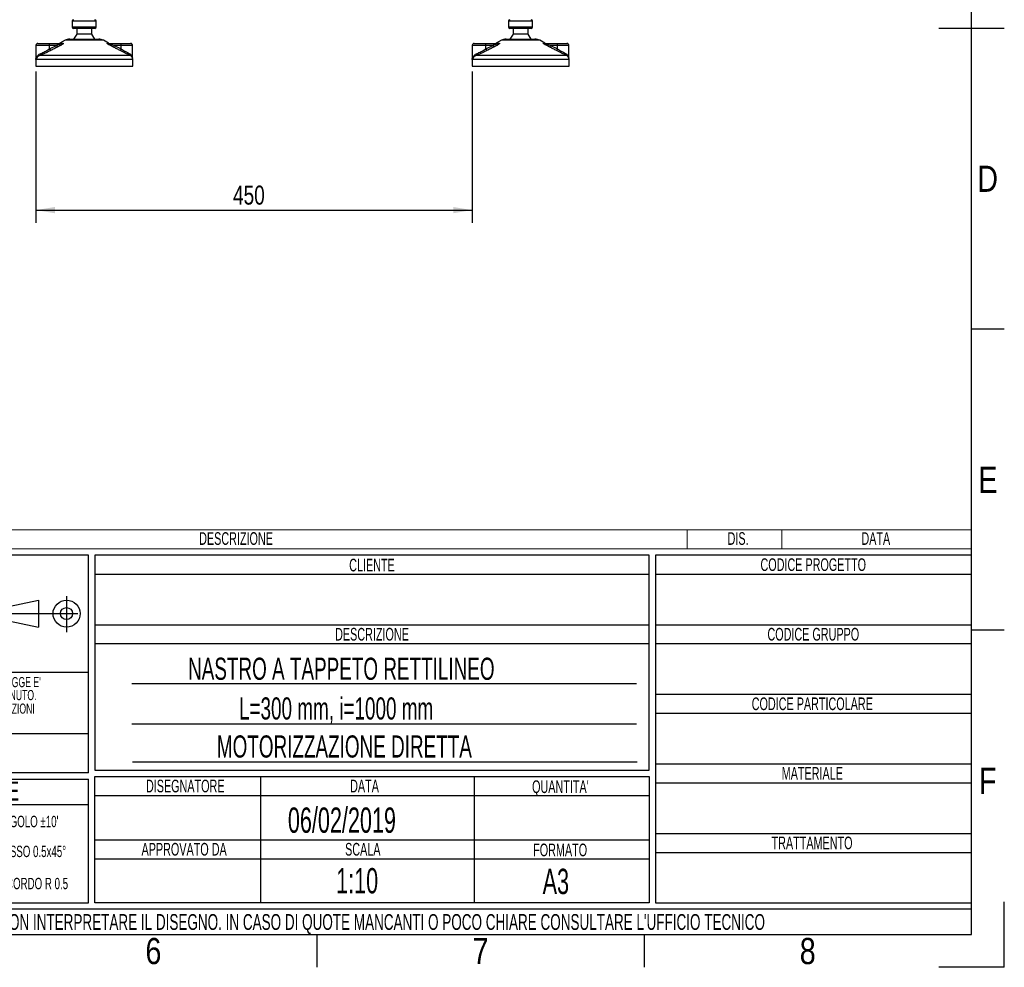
# Model space of a CAD drawing. Header units: millimetres. Extents: x 0 to 420, y 0 to 297.
# Tile 36 of 63: x 264 to 420, y 0 to 150. Entities that reach past the tile are written whole.
import ezdxf
from ezdxf.enums import TextEntityAlignment as Align

# ---------------------------------------------------------------- set-up
doc = ezdxf.new("R2010")
doc.units = ezdxf.units.MM
doc.linetypes.add('CENTERX2', pattern=[20.32, 12.7, -2.54, 2.54, -2.54])
doc.layers.add('CARTIGLIO', color=140, linetype='Continuous')
doc.layers.add('QUOTE', color=174, linetype='Continuous')
doc.styles.add('SLDTEXTSTYLE0', font='TXT', dxfattribs={"width": 0.638298})
doc.styles.add('SLDTEXTSTYLE1', font='TXT', dxfattribs={"width": 0.675})
doc.styles.add('SLDTEXTSTYLE2', font='TXT', dxfattribs={"width": 0.821468})
doc.styles.add('SLDTEXTSTYLE3', font='TXT', dxfattribs={"width": 0.75})
doc.dimstyles.new('SLDDIMSTYLE0', dxfattribs={"dimtxt": 3, "dimasz": 3, "dimexe": 0, "dimexo": 0.0625, "dimgap": 0.75, "dimtad": 1, "dimdec": 0, "dimlfac": 6.521243, "dimrnd": 1e-09, "dimzin": 12, "dimdsep": 46, "dimtxsty": 'SLDTEXTSTYLE3', "dimsah": 1, "dimcen": 0.09, "dimadec": 0, "dimazin": 3, "dimtfac": 1, "dimtdec": 3, "dimtofl": 0, "dimtmove": 0, "dimatfit": 3, "dimfxl": 0, "dimfrac": 2, "dimtolj": 1, "dimtzin": 12, "dimarcsym": 0})

# ---------------------------------------------------------------- blocks, each defined once
blk = doc.blocks.new('SW_NOTE_0')
at = {"layer": 'CARTIGLIO', "color": 0, "insert": (7.53, 2.58), "char_height": 2, "attachment_point": 2, "style": 'SLDTEXTSTYLE0'}
blk.add_mtext('TRATTAMENTO', dxfattribs=at)
blk = doc.blocks.new('SW_NOTE_0_1')
at = {"layer": 'CARTIGLIO', "color": 0, "insert": (85.41, 3.22), "char_height": 2.5, "attachment_point": 2, "style": 'SLDTEXTSTYLE0'}
blk.add_mtext("ATTENZIONE: NON INTERPRETARE IL DISEGNO. IN CASO DI QUOTE MANCANTI O POCO CHIARE CONSULTARE L'UFFICIO TECNICO", dxfattribs=at)
blk = doc.blocks.new('SW_NOTE_0_2')
at = {"layer": 'CARTIGLIO', "color": 0, "insert": (3.51, 2.58), "char_height": 2, "attachment_point": 2, "style": 'SLDTEXTSTYLE0'}
blk.add_mtext('SCALA', dxfattribs=at)
blk = doc.blocks.new('SW_NOTE_0_3')
at = {"layer": 'CARTIGLIO', "color": 0, "insert": (8.67, 2.58), "char_height": 2, "attachment_point": 2, "style": 'SLDTEXTSTYLE0'}
blk.add_mtext('APPROVATO DA', dxfattribs=at)
blk = doc.blocks.new('SW_NOTE_0_4')
at = {"layer": 'CARTIGLIO', "color": 0, "insert": (5.4, 2.58), "char_height": 2, "attachment_point": 2, "style": 'SLDTEXTSTYLE0'}
blk.add_mtext('FORMATO', dxfattribs=at)
blk = doc.blocks.new('SW_NOTE_0_5')
at = {"layer": 'CARTIGLIO', "color": 0, "insert": (7.61, 2.58), "char_height": 2, "attachment_point": 2, "style": 'SLDTEXTSTYLE0'}
blk.add_mtext('DISEGNATORE', dxfattribs=at)
blk = doc.blocks.new('SW_NOTE_0_6')
at = {"layer": 'CARTIGLIO', "color": 0, "insert": (2.85, 2.58), "char_height": 2, "attachment_point": 2, "style": 'SLDTEXTSTYLE0'}
blk.add_mtext('DATA', dxfattribs=at)
blk = doc.blocks.new('SW_NOTE_0_7')
at = {"layer": 'CARTIGLIO', "color": 0, "insert": (5.56, 2.58), "char_height": 2, "attachment_point": 2, "style": 'SLDTEXTSTYLE0'}
blk.add_mtext("QUANTITA'", dxfattribs=at)
blk = doc.blocks.new('SW_NOTE_0_8')
at = {"layer": 'CARTIGLIO', "color": 0, "insert": (7.1, 2.58), "char_height": 2, "attachment_point": 2, "style": 'SLDTEXTSTYLE0'}
blk.add_mtext('DESCRIZIONE', dxfattribs=at)
blk = doc.blocks.new('SW_NOTE_0_9')
at = {"layer": 'CARTIGLIO', "color": 0, "insert": (4.23, 2.58), "char_height": 2, "attachment_point": 2, "style": 'SLDTEXTSTYLE0'}
blk.add_mtext('CLIENTE', dxfattribs=at)
blk = doc.blocks.new('SW_NOTE_0_10')
at = {"layer": 'CARTIGLIO', "color": 0, "insert": (5.69, 2.58), "char_height": 2, "attachment_point": 2, "style": 'SLDTEXTSTYLE0'}
blk.add_mtext('MATERIALE', dxfattribs=at)
blk = doc.blocks.new('SW_NOTE_0_11')
at = {"layer": 'CARTIGLIO', "color": 0, "insert": (12.15, 2.58), "char_height": 2, "attachment_point": 2, "style": 'SLDTEXTSTYLE0'}
blk.add_mtext('CODICE PARTICOLARE', dxfattribs=at)
blk = doc.blocks.new('SW_NOTE_0_12')
at = {"layer": 'CARTIGLIO', "color": 0, "insert": (9.55, 2.58), "char_height": 2, "attachment_point": 2, "style": 'SLDTEXTSTYLE0'}
blk.add_mtext('CODICE GRUPPO', dxfattribs=at)
blk = doc.blocks.new('SW_NOTE_0_13')
at = {"layer": 'CARTIGLIO', "color": 0, "insert": (10.69, 2.58), "char_height": 2, "attachment_point": 2, "style": 'SLDTEXTSTYLE0'}
blk.add_mtext('CODICE PROGETTO', dxfattribs=at)
blk = doc.blocks.new('SW_NOTE_0_14')
at = {"layer": 'CARTIGLIO', "color": 0, "insert": (6.68, 2.32), "char_height": 1.8, "attachment_point": 2, "style": 'SLDTEXTSTYLE0'}
blk.add_mtext("ANGOLO ±10'", dxfattribs=at)
blk = doc.blocks.new('SW_NOTE_0_15')
at = {"layer": 'CARTIGLIO', "color": 0, "insert": (23.94, 3.87), "char_height": 3, "attachment_point": 2, "style": 'SLDTEXTSTYLE0'}
blk.add_mtext('TOLLERANZE DI LAVORAZIONE', dxfattribs=at)
blk = doc.blocks.new('SW_NOTE_0_16')
at = {"layer": 'CARTIGLIO', "color": 0, "insert": (21.07, 5.8), "char_height": 4.5, "attachment_point": 2, "style": 'SLDTEXTSTYLE1'}
blk.add_mtext('CONFIDENZIALE', dxfattribs=at)
blk = doc.blocks.new('SW_NOTE_0_17')
at = {"layer": 'CARTIGLIO', "color": 0, "insert": (28.04, 2.06), "char_height": 1.6, "attachment_point": 2, "style": 'SLDTEXTSTYLE0'}
blk.add_mtext('DISEGNO ESEGUITO CON CAD NON SONO AMMESSE VARIAZIONI', dxfattribs=at)
blk = doc.blocks.new('SW_NOTE_0_18')
at = {"layer": 'CARTIGLIO', "color": 0, "insert": (27.34, 2.06), "char_height": 1.6, "attachment_point": 2, "style": 'SLDTEXTSTYLE0'}
blk.add_mtext('VIETATO RIPRODURRE O COMUNICARNE A TERZI IL CONTENUTO.', dxfattribs=at)
blk = doc.blocks.new('SW_NOTE_0_19')
at = {"layer": 'CARTIGLIO', "color": 0, "insert": (7.59, 2.32), "char_height": 1.8, "attachment_point": 2, "style": 'SLDTEXTSTYLE0'}
blk.add_mtext('SMUSSO 0.5x45°', dxfattribs=at)
blk = doc.blocks.new('SW_NOTE_0_21')
at = {"layer": 'CARTIGLIO', "color": 0, "char_height": 1.6, "attachment_point": 2, "style": 'SLDTEXTSTYLE0'}
for s, insert in [("DISEGNO DI PROPRIETA'", (10.28, 2.06)), ('ALUSIC srl', (25.45, 2.06)), (". A TERMINI DI LEGGE E'", (39.41, 2.06))]:
    blk.add_mtext(s, dxfattribs=dict(at, insert=insert))
blk = doc.blocks.new('SW_NOTE_0_22')
at = {"layer": 'CARTIGLIO', "color": 0, "insert": (8.57, 2.32), "char_height": 1.8, "attachment_point": 2, "style": 'SLDTEXTSTYLE0'}
blk.add_mtext('RACCORDO R 0.5', dxfattribs=at)
blk = doc.blocks.new('SW_NOTE_0_28')
at = {"layer": 'CARTIGLIO', "color": 0, "insert": (2.85, 2.58), "char_height": 2, "attachment_point": 2, "style": 'SLDTEXTSTYLE0'}
blk.add_mtext('DATA', dxfattribs=at)
blk = doc.blocks.new('SW_NOTE_0_29')
at = {"layer": 'CARTIGLIO', "color": 0, "insert": (7.1, 2.58), "char_height": 2, "attachment_point": 2, "style": 'SLDTEXTSTYLE0'}
blk.add_mtext('DESCRIZIONE', dxfattribs=at)
blk = doc.blocks.new('SW_NOTE_0_30')
at = {"layer": 'CARTIGLIO', "color": 0, "insert": (1.97, 2.58), "char_height": 2, "attachment_point": 2, "style": 'SLDTEXTSTYLE0'}
blk.add_mtext('DIS.', dxfattribs=at)
blk = doc.blocks.new('Cartiglio ALUSIC')
at = {"color": 161, "linetype": 'Continuous', "lineweight": 18}
for p, q in [((113.97, 154), (313.62, 154)), ((268.62, 154), (268.62, 151)), ((283.62, 154), (283.62, 151)), ((313.62, 151), (313.62, 154)), ((113.97, 151), (313.62, 151))]:
    blk.add_line(p, q, dxfattribs=at)
at = {"layer": 'CARTIGLIO'}
for p, q in [((173.97, 150), (113.97, 150)), ((173.97, 115.55), (173.97, 150)), ((262.62, 150), (174.97, 150)), ((174.97, 150), (174.97, 116)), ((262.62, 116), (262.62, 150)), ((313.62, 150), (263.62, 150)), ((263.62, 150), (263.62, 95)), ((313.62, 95), (313.62, 150)), ((174.97, 147), (262.62, 147)), ((263.62, 147), (313.62, 147)), ((160.56, 141.71), (166.06, 142.89)), ((166.06, 142.89), (166.06, 138.61)), ((160.56, 139.79), (166.06, 138.61)), ((174.97, 139), (262.62, 139)), ((263.62, 139), (313.62, 139)), ((174.97, 136), (262.62, 136)), ((263.62, 136), (313.62, 136)), ((113.97, 131.5), (173.97, 131.5)), ((260.62, 129.67), (180.8, 129.67)), ((263.62, 128), (313.62, 128)), ((263.62, 125), (313.62, 125)), ((180.8, 123.31), (260.62, 123.31)), ((173.97, 121.76), (113.97, 121.76)), ((180.92, 117.32), (260.74, 117.32)), ((263.62, 117), (313.62, 117)), ((173.97, 115.55), (113.97, 115.55)), ((174.97, 116), (262.62, 116)), ((113.97, 114.55), (173.97, 114.55)), ((173.97, 95), (173.97, 114.55)), ((174.97, 115), (262.62, 115)), ((174.97, 95), (174.97, 115)), ((201.14, 115), (201.14, 95)), ((234.97, 115), (234.97, 95)), ((262.62, 115), (262.62, 95)), ((263.62, 114), (313.62, 114)), ((174.97, 112), (262.62, 112)), ((173.96, 110.49), (113.96, 110.49)), ((263.62, 106), (313.62, 106)), ((174.97, 105), (262.62, 105)), ((263.62, 103), (313.62, 103)), ((174.97, 102), (262.62, 102)), ((113.97, 95), (173.97, 95)), ((262.62, 95), (174.97, 95)), ((263.62, 95), (313.62, 95)), ((313.62, 94), (113.97, 94)), ((313.62, 90), (313.62, 94)), ((113.97, 90), (313.62, 90))]:
    blk.add_line(p, q, dxfattribs=at)
at = {"layer": 'CARTIGLIO', "linetype": 'CENTERX2'}
for p, q in [((170.49, 143.5), (170.49, 137.84)), ((159.56, 140.75), (173.38, 140.75))]:
    blk.add_line(p, q, dxfattribs=at)
at = {"layer": 'CARTIGLIO', "linetype": 'Continuous'}
blk.add_line((113.97, 90), (313.62, 90), dxfattribs=at)
at = {"layer": 'CARTIGLIO'}
for radius in [2.14, 0.957]:
    blk.add_circle((170.49, 140.75), radius, dxfattribs=at)
at = {"layer": 'CARTIGLIO', "color": 140}
for name, p in [('SW_NOTE_0_29', (190.19, 151.04)), ('SW_NOTE_0_30', (274.72, 151.04)), ('SW_NOTE_0_28', (295.62, 151.04)), ('SW_NOTE_0_13', (277.89, 146.91)), ('SW_NOTE_0_9', (214.56, 146.84)), ('SW_NOTE_0_8', (211.69, 135.91)), ('SW_NOTE_0_12', (279.04, 135.91)), ('SW_NOTE_0_21', (118.97, 128.66)), ('SW_NOTE_0_18', (116.35, 126.61)), ('SW_NOTE_0_17', (115.64, 124.47)), ('SW_NOTE_0_11', (276.28, 124.91)), ('SW_NOTE_0_16', (122.24, 115.47)), ('SW_NOTE_0_10', (282.74, 113.91)), ('SW_NOTE_0_15', (119.54, 110.32)), ('SW_NOTE_0_5', (181.65, 111.91)), ('SW_NOTE_0_6', (214.76, 111.91)), ('SW_NOTE_0_7', (243.03, 111.8)), ('SW_NOTE_0_14', (157.6, 106.46)), ('SW_NOTE_0_3', (180.41, 101.91)), ('SW_NOTE_0_2', (213.83, 101.91)), ('SW_NOTE_0_4', (243.15, 101.8)), ('SW_NOTE_0', (280.86, 102.91)), ('SW_NOTE_0_19', (156.67, 101.73)), ('SW_NOTE_0_22', (155.63, 96.65)), ('SW_NOTE_0_1', (127.63, 90.02))]:
    blk.add_blockref(name, p, dxfattribs=at)
at = {"layer": 'CARTIGLIO', "color": 140, "style": 'SLDTEXTSTYLE0', "width": 0.638298}
for tag, height, p in [('AUTOATTR1', 3.5, (223.45, 133.7)), ('AUTOATTR2', 3.5, (221.93, 127.42)), ('AUTOATTR11', 3.5, (222.86, 121.41)), ('AUTOATTR8', 4, (219.24, 110)), ('AUTOATTR9', 4, (218.12, 100.42)), ('AUTOATTR0', 4, (249.03, 100.31))]:
    blk.add_attdef(tag, text='', height=height, dxfattribs=at).set_placement(p, align=Align.TOP_CENTER)
at = {"layer": 'CARTIGLIO', "color": 140}
for tag in ['AUTOATTR13', 'AUTOATTR12', 'AUTOATTR10', 'AUTOATTR7', 'AUTOATTR6', 'AUTOATTR5', 'AUTOATTR4', 'AUTOATTR3']:
    blk.add_attdef(tag, (0, 0), '', height=4, dxfattribs=at)
blk = doc.blocks.new('_D')
at = {"layer": 'QUOTE'}
for p, q in [((266.84, 141.66), (266.84, 117.72)), ((335.84, 141.66), (335.84, 117.72)), ((266.84, 119.72), (335.84, 119.72))]:
    blk.add_line(p, q, dxfattribs=at)
for points in [[(266.84, 119.72), (269.84, 119.22), (269.84, 120.22)], [(335.84, 119.72), (332.84, 120.22), (332.84, 119.22)]]:
    blk.add_solid(points, dxfattribs=at)
at = {"layer": 'QUOTE', "insert": (298.02, 123.59), "char_height": 3, "attachment_point": 1, "style": 'SLDTEXTSTYLE3'}
blk.add_mtext('450', dxfattribs=at)

msp = doc.modelspace()

# ---------------------------------------------------------------- linework, layer by layer
at = {"color": 7, "linetype": 'Continuous', "lineweight": 25}
for p, q in [((272.5683, 149.5972), (272.5683, 148.6771)), ((274.6513, 149.5972), (272.5683, 149.5972)), ((276.4019, 149.5972), (274.6513, 149.5972)), ((276.4019, 148.6771), (276.4019, 149.5972)), ((341.5735, 149.5972), (341.5735, 148.6771)), ((343.6565, 149.5972), (341.5735, 149.5972)), ((345.4071, 149.5972), (343.6565, 149.5972)), ((345.4071, 148.6771), (345.4071, 149.5972)), ((272.5683, 148.6771), (276.4019, 148.6771)), ((276.1719, 148.4471), (272.7983, 148.4471)), ((273.2966, 148.4471), (273.2966, 147.527)), ((275.6735, 147.527), (275.6735, 148.4471)), ((341.5735, 148.6771), (345.4071, 148.6771)), ((345.1771, 148.4471), (341.8035, 148.4471)), ((342.3019, 148.4471), (342.3019, 147.527)), ((344.6787, 147.527), (344.6787, 148.4471)), ((271.4549, 146.5683), (270.6249, 146.1087)), ((274.7478, 146.5683), (271.4549, 146.5683)), ((272.1978, 146.7603), (274.6834, 146.7603)), ((273.2966, 147.527), (272.7983, 146.7603)), ((275.6735, 147.527), (273.2966, 147.527)), ((274.6834, 146.7603), (276.7723, 146.7603)), ((277.5153, 146.5683), (274.7478, 146.5683)), ((276.1719, 146.7603), (275.6735, 147.527)), ((278.3452, 146.1087), (277.5153, 146.5683)), ((340.4601, 146.5683), (339.6302, 146.1087)), ((343.7531, 146.5683), (340.4601, 146.5683)), ((341.2031, 146.7603), (343.6886, 146.7603)), ((342.3019, 147.527), (341.8035, 146.7603)), ((344.6787, 147.527), (342.3019, 147.527)), ((343.6886, 146.7603), (345.7776, 146.7603)), ((346.5205, 146.5683), (343.7531, 146.5683)), ((345.1771, 146.7603), (344.6787, 147.527)), ((347.3505, 146.1087), (346.5205, 146.5683)), ((266.8392, 145.7636), (266.8392, 143.6623)), ((269.0055, 145.7636), (266.8392, 145.7636)), ((267.1459, 146.0703), (268.9789, 146.0703)), ((268.9789, 146.0703), (271.0085, 146.0703)), ((269.0055, 145.2064), (270.1051, 145.7636)), ((269.0055, 145.2064), (269.0055, 145.7636)), ((270.1051, 145.7636), (269.0055, 145.7636)), ((270.6249, 146.1087), (271.1373, 146.1087)), ((278.1145, 146.1087), (278.3452, 146.1087)), ((278.2542, 146.0703), (280.2837, 146.0703)), ((279.2107, 145.7636), (280.3103, 145.2064)), ((280.3103, 145.7636), (279.2107, 145.7636)), ((280.2837, 146.0703), (281.8243, 146.0703)), ((280.3103, 145.2064), (280.3103, 145.7636)), ((282.131, 145.7636), (280.3103, 145.7636)), ((282.131, 143.728), (282.131, 145.7636)), ((335.8444, 145.7636), (335.8444, 143.6623)), ((338.0108, 145.7636), (335.8444, 145.7636)), ((336.1511, 146.0703), (337.9842, 146.0703)), ((337.9842, 146.0703), (340.0137, 146.0703)), ((338.0108, 145.2064), (339.1104, 145.7636)), ((338.0108, 145.2064), (338.0108, 145.7636)), ((339.1104, 145.7636), (338.0108, 145.7636)), ((339.6302, 146.1087), (340.1426, 146.1087)), ((347.1197, 146.1087), (347.3505, 146.1087)), ((347.2594, 146.0703), (349.289, 146.0703)), ((348.216, 145.7636), (349.3156, 145.2064)), ((349.3156, 145.7636), (348.216, 145.7636)), ((349.289, 146.0703), (350.8295, 146.0703)), ((349.3156, 145.2064), (349.3156, 145.7636)), ((351.1362, 145.7636), (349.3156, 145.7636)), ((351.1362, 143.728), (351.1362, 145.7636)), ((266.8178, 143.5483), (266.8178, 142.4667)), ((266.8467, 143.5483), (266.8178, 143.5483)), ((282.1523, 143.5483), (266.8467, 143.5483)), ((267.5776, 144.219), (281.6815, 144.219)), ((282.1523, 142.4667), (282.1523, 143.5483)), ((335.8231, 143.5483), (335.8231, 142.4667)), ((335.8519, 143.5483), (335.8231, 143.5483)), ((351.1576, 143.5483), (335.8519, 143.5483)), ((336.5828, 144.219), (350.6867, 144.219)), ((351.1576, 142.4667), (351.1576, 143.5483)), ((266.8178, 142.4667), (275.1499, 142.4667)), ((275.1499, 142.4667), (282.1523, 142.4667)), ((335.8231, 142.4667), (344.1551, 142.4667)), ((344.1551, 142.4667), (351.1576, 142.4667))]:
    msp.add_line(p, q, dxfattribs=at)
for centre, radius, start, end in [((272.7983, 149.5972), 0.23, 90, 180), ((276.1719, 149.5972), 0.23, 0, 90), ((341.8035, 149.5972), 0.23, 90, 180), ((345.1771, 149.5972), 0.23, 0, 90), ((272.7983, 148.6771), 0.23, 180, 270), ((276.1719, 148.6771), 0.23, 270, 0), ((341.8035, 148.6771), 0.23, 180, 270), ((345.1771, 148.6771), 0.23, 270, 0), ((272.1978, 145.2269), 1.5334, 90, 118.979708), ((276.7723, 145.2269), 1.5334, 61.020292, 90), ((341.2031, 145.2269), 1.5334, 90, 118.979708), ((345.7776, 145.2269), 1.5334, 61.020292, 90), ((267.1459, 145.7636), 0.3067, 90, 180), ((268.1013, 145.8397), 0.9074, 355.189448, 14.721753), ((270.4732, 145.8946), 1.621, 205.123669, 216.162504), ((271.651, 146.4675), 1.6986, 204.483224, 214.915993), ((270.4764, 146.377), 0.3067, 270, 298.979708), ((271.0074, 146.3093), 0.239, 270.257722, 302.928572), ((278.2547, 146.3453), 0.275, 239.359434, 269.903334), ((278.4938, 146.377), 0.3067, 241.020292, 270), ((280.4258, 145.1017), 1.3836, 151.419701, 163.471641), ((281.4383, 144.5621), 1.299, 150.264685, 163.174573), ((279.4061, 145.8397), 0.9074, 355.189448, 14.721753), ((281.8243, 145.7636), 0.3067, 0, 90), ((336.1511, 145.7636), 0.3067, 90, 180), ((337.1066, 145.8397), 0.9074, 355.189448, 14.721753), ((339.4785, 145.8946), 1.621, 205.123669, 216.162504), ((340.6563, 146.4675), 1.6986, 204.483224, 214.915993), ((339.4816, 146.377), 0.3067, 270, 298.979708), ((340.0126, 146.3093), 0.239, 270.257722, 302.928572), ((347.2599, 146.3453), 0.275, 239.359434, 269.903334), ((347.499, 146.377), 0.3067, 241.020292, 270), ((349.431, 145.1017), 1.3836, 151.419701, 163.471641), ((350.4435, 144.5621), 1.299, 150.264685, 163.174573), ((348.4114, 145.8397), 0.9074, 355.189448, 14.721753), ((350.8295, 145.7636), 0.3067, 0, 90), ((267.5845, 143.5483), 0.7667, 169.409906, 180), ((267.3691, 144.3919), 0.2709, 320.332603, 20.614778), ((281.8417, 144.4115), 0.2504, 162.369267, 230.220234), ((281.3856, 143.5483), 0.7667, 0, 21.634761), ((336.5898, 143.5483), 0.7667, 169.409906, 180), ((336.3743, 144.3919), 0.2709, 320.332603, 20.614778), ((350.8469, 144.4115), 0.2504, 162.369267, 230.220234), ((350.3908, 143.5483), 0.7667, 0, 21.634761)]:
    msp.add_arc(centre, radius, start, end, dxfattribs=at)
for points, knots in [([(269.1645, 144.9381), (269.1265, 144.9186), (268.964, 144.8351), (268.6688, 144.6909), (268.2889, 144.5166), (267.9156, 144.3552), (267.6914, 144.2649), (267.5776, 144.219)], [0, 0, 0, 0, 0.069994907, 0.299888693, 0.535360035, 0.764295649, 1, 1, 1, 1]), ([(267.6226, 144.4873), (267.7191, 144.5319), (267.9149, 144.6223), (268.2376, 144.7823), (268.5716, 144.9579), (268.8286, 145.1019), (268.9725, 145.1869), (269.0055, 145.2064)], [0, 0, 0, 0, 0.22830534, 0.46347764, 0.69381275, 0.92974366, 1, 1, 1, 1]), ([(270.2582, 145.4953), (270.0762, 145.4038), (269.7107, 145.2199), (269.3471, 145.0323), (269.1645, 144.9381)], [0, 0, 0, 0, 0.49785429, 1, 1, 1, 1]), ([(271.0085, 146.0703), (271.0175, 146.07), (271.0321, 146.0697), (271.0464, 146.0661), (271.0524, 146.0605), (271.0484, 146.0524), (271.0366, 146.0432), (271.0051, 146.0252), (270.9098, 145.9868), (270.6534, 145.9054), (270.3687, 145.8296), (270.1527, 145.7755), (270.1051, 145.7636)], [0, 0, 0, 0, 0.03262824, 0.05252441, 0.07584006, 0.10005346, 0.12245263, 0.1468975, 0.23622486, 0.42447648, 0.87329199, 1, 1, 1, 1]), ([(271.1373, 146.1087), (271.1526, 146.1071), (271.1834, 146.104), (271.1868, 146.0756), (271.1543, 146.0294), (271.0617, 145.9494), (270.8868, 145.8343), (270.6536, 145.7), (270.4387, 145.5864), (270.3054, 145.5191), (270.2582, 145.4953)], [0, 0, 0, 0, 0.07157335, 0.14434732, 0.20833536, 0.30965956, 0.49233005, 0.69118879, 0.89052506, 1, 1, 1, 1]), ([(279.0993, 145.4953), (278.978, 145.5564), (278.7361, 145.6781), (278.4395, 145.8412), (278.2421, 145.9629), (278.1459, 146.0324), (278.098, 146.0774), (278.0879, 146.1028), (278.1022, 146.1085), (278.1134, 146.1087), (278.1145, 146.1087)], [0, 0, 0, 0, 0.27916885, 0.55661556, 0.69910273, 0.79155981, 0.86148353, 0.93080823, 0.99326565, 1, 1, 1, 1]), ([(279.2107, 145.7636), (279.0931, 145.7932), (278.8567, 145.8527), (278.5661, 145.9324), (278.3686, 145.9945), (278.2795, 146.0278), (278.2436, 146.0454), (278.2291, 146.0551), (278.2236, 146.0617), (278.227, 146.0676), (278.2377, 146.0697), (278.2487, 146.0702), (278.2529, 146.0703), (278.2542, 146.0703)], [0, 0, 0, 0, 0.31263849, 0.62834094, 0.77232249, 0.85321015, 0.88959861, 0.90400401, 0.93049187, 0.94918752, 0.98217793, 0.99463503, 1, 1, 1, 1]), ([(280.1949, 144.9381), (280.0136, 145.0315), (279.6493, 145.2191), (279.2832, 145.403), (279.0993, 145.4953)], [0, 0, 0, 0, 0.497852, 1, 1, 1, 1]), ([(281.6815, 144.219), (281.5779, 144.267), (281.3669, 144.3647), (280.9969, 144.5393), (280.6021, 144.7306), (280.3319, 144.8683), (280.1949, 144.9381)], [0, 0, 0, 0, 0.24635312, 0.50146761, 0.74726318, 1, 1, 1, 1]), ([(280.3103, 145.2064), (280.4261, 145.1385), (280.6606, 145.0009), (281.0003, 144.8117), (281.3253, 144.6353), (281.5095, 144.5372), (281.603, 144.4873)], [0, 0, 0, 0, 0.24659364, 0.49969127, 0.74573559, 1, 1, 1, 1]), ([(338.1697, 144.9381), (338.1318, 144.9186), (337.9692, 144.8351), (337.674, 144.6909), (337.2941, 144.5166), (336.9209, 144.3552), (336.6966, 144.2649), (336.5828, 144.219)], [0, 0, 0, 0, 0.069994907, 0.299888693, 0.535360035, 0.764295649, 1, 1, 1, 1]), ([(336.6278, 144.4873), (336.7243, 144.5319), (336.9201, 144.6223), (337.2429, 144.7823), (337.5769, 144.9579), (337.8339, 145.1019), (337.9778, 145.1869), (338.0108, 145.2064)], [0, 0, 0, 0, 0.22830534, 0.46347764, 0.69381275, 0.92974366, 1, 1, 1, 1]), ([(339.2634, 145.4953), (339.0815, 145.4038), (338.716, 145.2199), (338.3523, 145.0323), (338.1697, 144.9381)], [0, 0, 0, 0, 0.49785429, 1, 1, 1, 1]), ([(340.0137, 146.0703), (340.0228, 146.07), (340.0373, 146.0697), (340.0516, 146.0661), (340.0576, 146.0605), (340.0536, 146.0524), (340.0419, 146.0432), (340.0103, 146.0252), (339.915, 145.9868), (339.6587, 145.9054), (339.3739, 145.8296), (339.1579, 145.7755), (339.1104, 145.7636)], [0, 0, 0, 0, 0.03262824, 0.05252441, 0.07584006, 0.10005346, 0.12245263, 0.1468975, 0.23622486, 0.42447648, 0.87329199, 1, 1, 1, 1]), ([(340.1426, 146.1087), (340.1579, 146.1071), (340.1886, 146.104), (340.192, 146.0756), (340.1595, 146.0294), (340.0669, 145.9494), (339.892, 145.8343), (339.6588, 145.7), (339.444, 145.5864), (339.3107, 145.5191), (339.2634, 145.4953)], [0, 0, 0, 0, 0.07157335, 0.14434732, 0.20833536, 0.30965956, 0.49233005, 0.69118879, 0.89052506, 1, 1, 1, 1]), ([(348.1045, 145.4953), (347.9832, 145.5564), (347.7414, 145.6781), (347.4447, 145.8412), (347.2474, 145.9629), (347.1511, 146.0324), (347.1033, 146.0774), (347.0931, 146.1028), (347.1074, 146.1085), (347.1186, 146.1087), (347.1197, 146.1087)], [0, 0, 0, 0, 0.27916885, 0.55661556, 0.69910273, 0.79155981, 0.86148353, 0.93080823, 0.99326565, 1, 1, 1, 1]), ([(348.216, 145.7636), (348.0983, 145.7932), (347.862, 145.8527), (347.5713, 145.9324), (347.3739, 145.9945), (347.2847, 146.0278), (347.2489, 146.0454), (347.2343, 146.0551), (347.2288, 146.0617), (347.2322, 146.0676), (347.2429, 146.0697), (347.254, 146.0702), (347.2582, 146.0703), (347.2594, 146.0703)], [0, 0, 0, 0, 0.31263849, 0.62834094, 0.77232249, 0.85321015, 0.88959861, 0.90400401, 0.93049187, 0.94918752, 0.98217793, 0.99463503, 1, 1, 1, 1]), ([(349.2001, 144.9381), (349.0188, 145.0315), (348.6546, 145.2191), (348.2884, 145.403), (348.1045, 145.4953)], [0, 0, 0, 0, 0.497852, 1, 1, 1, 1]), ([(350.6867, 144.219), (350.5831, 144.267), (350.3722, 144.3647), (350.0022, 144.5393), (349.6073, 144.7306), (349.3371, 144.8683), (349.2001, 144.9381)], [0, 0, 0, 0, 0.24635312, 0.50146761, 0.74726318, 1, 1, 1, 1]), ([(349.3156, 145.2064), (349.4313, 145.1385), (349.6658, 145.0009), (350.0055, 144.8117), (350.3306, 144.6353), (350.5147, 144.5372), (350.6083, 144.4873)], [0, 0, 0, 0, 0.24659364, 0.49969127, 0.74573559, 1, 1, 1, 1]), ([(266.8467, 143.5483), (266.8466, 143.5489), (266.8372, 143.5952), (266.8416, 143.6411), (266.8459, 143.6864)], [0, 0, 0, 0, 0.01206383, 1, 1, 1, 1]), ([(266.8494, 143.6623), (266.8455, 143.6252), (266.8416, 143.5873), (266.8466, 143.5491), (266.8467, 143.5483)], [0, 0, 0, 0, 0.97929123, 1, 1, 1, 1]), ([(266.8467, 143.5483), (266.8468, 143.5491), (266.8588, 143.6402), (266.904, 143.7981), (267.0273, 144.0146), (267.1818, 144.1946), (267.3759, 144.359), (267.5404, 144.4446), (267.6226, 144.4873)], [0, 0, 0, 0, 0.00224631, 0.25863767, 0.44771683, 0.63671155, 0.81847299, 1, 1, 1, 1]), ([(267.5776, 144.219), (267.5022, 144.1888), (267.35, 144.1277), (267.1073, 143.9709), (266.924, 143.7744), (266.8601, 143.6139), (266.8468, 143.5489), (266.8467, 143.5483)], [0, 0, 0, 0, 0.18041479, 0.36450089, 0.74190632, 0.99778494, 1, 1, 1, 1]), ([(281.603, 144.4873), (281.6711, 144.4451), (281.8093, 144.3596), (281.9586, 144.196), (282.0619, 144.015), (282.1188, 143.8654), (282.1184, 143.7762), (282.1183, 143.7542)], [0, 0, 0, 0, 0.22272092, 0.4517881, 0.6846122, 0.92196036, 1, 1, 1, 1]), ([(282.0805, 143.8264), (282.056, 143.8893), (282.0144, 143.996), (281.8623, 144.1267), (281.7421, 144.1881), (281.6815, 144.219)], [0, 0, 0, 0, 0.41540152, 0.70498935, 1, 1, 1, 1]), ([(335.8519, 143.5483), (335.8518, 143.5489), (335.8425, 143.5952), (335.8468, 143.6411), (335.8511, 143.6864)], [0, 0, 0, 0, 0.01206383, 1, 1, 1, 1]), ([(335.8546, 143.6623), (335.8508, 143.6252), (335.8469, 143.5873), (335.8518, 143.5491), (335.8519, 143.5483)], [0, 0, 0, 0, 0.97929123, 1, 1, 1, 1]), ([(335.8519, 143.5483), (335.8521, 143.5491), (335.864, 143.6402), (335.9093, 143.7981), (336.0325, 144.0146), (336.1871, 144.1946), (336.3811, 144.359), (336.5456, 144.4446), (336.6278, 144.4873)], [0, 0, 0, 0, 0.00224631, 0.25863767, 0.44771683, 0.63671155, 0.81847299, 1, 1, 1, 1]), ([(336.5828, 144.219), (336.5075, 144.1888), (336.3552, 144.1277), (336.1125, 143.9709), (335.9292, 143.7744), (335.8653, 143.6139), (335.8521, 143.5489), (335.8519, 143.5483)], [0, 0, 0, 0, 0.18041479, 0.36450089, 0.74190632, 0.99778494, 1, 1, 1, 1]), ([(350.6083, 144.4873), (350.6764, 144.4451), (350.8145, 144.3596), (350.9638, 144.196), (351.0672, 144.015), (351.124, 143.8654), (351.1237, 143.7762), (351.1236, 143.7542)], [0, 0, 0, 0, 0.22272092, 0.4517881, 0.6846122, 0.92196036, 1, 1, 1, 1]), ([(351.0857, 143.8264), (351.0612, 143.8893), (351.0196, 143.996), (350.8676, 144.1267), (350.7474, 144.1881), (350.6867, 144.219)], [0, 0, 0, 0, 0.41540152, 0.70498935, 1, 1, 1, 1])]:
    msp.add_open_spline(points, degree=3, knots=knots, dxfattribs=at)
at = {"layer": 'CARTIGLIO', "linetype": 'Continuous'}
for p, q in [((414.8274, 5.171), (414.8274, 291.8226)), ((409.6532, 148.4968), (420.0016, 148.4968)), ((420.0016, 100.894), (414.8274, 100.894)), ((420.0016, 53.2912), (414.8274, 53.2912)), ((420.0016, -0.0032), (420.0016, 10.3452)), ((5.1801, 5.171), (414.8274, 5.171)), ((215.1758, 5.171), (414.8274, 5.171)), ((311.3431, -0.0032), (311.3431, 5.171)), ((363.0852, -0.0032), (363.0852, 5.171)), ((420.0016, -0.0032), (409.6532, -0.0032))]:
    msp.add_line(p, q, dxfattribs=at)
at = {"layer": 'CARTIGLIO'}
msp.add_line((215.1774, 5.171), (414.8274, 5.171), dxfattribs=at)

# ---------------------------------------------------------------- block references
ref = msp.add_blockref('Cartiglio ALUSIC', (101.2063, -84.828), dxfattribs=at)
ref.add_attrib('AUTOATTR11', 'MOTORIZZAZIONE DIRETTA', dxfattribs={"color": 140, "height": 3.5, "style": 'SLDTEXTSTYLE0', "width": 0.638298}).set_placement((295.467, 32.1118), align=Align.BOTTOM_LEFT)
ref.add_attrib('AUTOATTR9', '1:10', dxfattribs={"color": 140, "height": 4, "style": 'SLDTEXTSTYLE0', "width": 0.638298}).set_placement((314.3285, 10.486), align=Align.BOTTOM_LEFT)
ref.add_attrib('AUTOATTR8', '06/02/2019', dxfattribs={"color": 140, "height": 4, "style": 'SLDTEXTSTYLE0', "width": 0.638298}).set_placement((306.7007, 20.0651), align=Align.BOTTOM_LEFT)
ref.add_attrib('AUTOATTR2', 'L=300 mm, i=1000 mm', dxfattribs={"color": 140, "height": 3.5, "style": 'SLDTEXTSTYLE0', "width": 0.638298}).set_placement((298.9635, 38.123), align=Align.BOTTOM_LEFT)
ref.add_attrib('AUTOATTR1', 'NASTRO A TAPPETO RETTILINEO', dxfattribs={"color": 140, "height": 3.5, "style": 'SLDTEXTSTYLE0', "width": 0.638298}).set_placement((290.9135, 44.4016), align=Align.BOTTOM_LEFT)
ref.add_attrib('AUTOATTR0', 'A3', dxfattribs={"color": 140, "height": 4, "style": 'SLDTEXTSTYLE0', "width": 0.638298}).set_placement((346.9888, 10.3744), align=Align.BOTTOM_LEFT)

# ---------------------------------------------------------------- texts
at = {"layer": 'CARTIGLIO', "char_height": 4.1394, "attachment_point": 2, "style": 'SLDTEXTSTYLE2'}
for s, insert in [('D', (417.3655, 126.7486)), ('E', (417.4255, 79.1458)), ('F', (417.3682, 31.543)), ('6', (285.4283, 4.6371)), ('8', (388.9127, 4.6371)), ('7', (337.1705, 4.6371))]:
    msp.add_mtext(s, dxfattribs=dict(at, insert=insert))

# ---------------------------------------------------------------- dimensions: what is measured, and where the dimension line sits
at = {"layer": 'QUOTE'}
dim = msp.add_linear_dim(base=(335.8444, 119.719), p1=(266.8392, 143.6632), p2=(335.8444, 143.6632), dimstyle='SLDDIMSTYLE0', dxfattribs=at)
dim.commit()
dim.dimension.update_dxf_attribs({"geometry": '_D', "text_midpoint": (301.3418, 119.719), "dimtype": 160})

doc.saveas('drawing.dxf')
